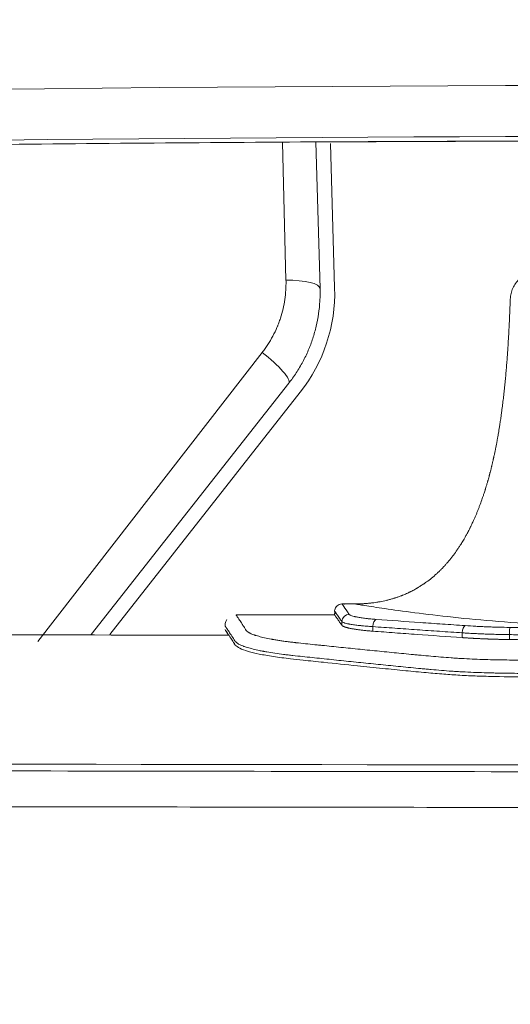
# Model space of a CAD drawing. Header units: millimetres. Extents: x 0 to 594, y 0 to 420.
# Tile 73 of 256: x 227.73 to 231.09, y 61.5 to 68.23. Entities that reach past the tile are written whole.
import ezdxf

# ---------------------------------------------------------------- set-up
doc = ezdxf.new("R2010")
doc.units = ezdxf.units.MM
doc.layers.add('1', color=7, linetype='Continuous', true_color=0xffffff)
doc.styles.add('Arial', font='txt')
doc.dimstyles.get("Standard").update_dxf_attribs({"dimtxt": 0.18, "dimasz": 0.18, "dimexe": 0.18, "dimexo": 0.0625, "dimgap": 0.09, "dimtad": 0, "dimtih": 1, "dimtoh": 1, "dimdec": 4, "dimzin": 0, "dimdsep": 46, "dimtxsty": 'Standard', "dimcen": 0.09, "dimadec": 0, "dimazin": 0, "dimtfac": 1, "dimtdec": 4, "dimtofl": 0, "dimtmove": 0, "dimatfit": 3, "dimfxl": 0, "dimtolj": 1, "dimtzin": 0, "dimarcsym": 0})

# ---------------------------------------------------------------- blocks, each defined once
blk = doc.blocks.new('_U9')
at = {"layer": '1', "color": 18, "lineweight": 18}
for p, q in [((99.1455, 154.7179), (72.65, 154.7179)), ((74.65, 154.7179), (74.65, 112.4208)), ((257.5135, 127.4368), (72.65, 127.4368))]:
    blk.add_line(p, q, dxfattribs=at)
at = {"layer": '1', "color": 18}
for points in [[(74.65, 154.7179), (75.5878, 151.2179), (73.7122, 151.2179)], [(74.65, 127.4368), (73.7122, 130.9368), (75.5878, 130.9368)]]:
    blk.add_solid(points, dxfattribs=at)
at = {"layer": '1', "color": 18, "linetype": 'Continuous', "lineweight": 13, "char_height": 3.5, "attachment_point": 7, "rotation": 90, "line_spacing_factor": 1.047437, "style": 'Arial'}
for s, insert in [('\\fArial|b0|i0;\\W1.0000;0.55', (77.6288, 101.9119)), ('\\fArial|b0|i0;\\W1.0000;FWD TIE DOWN', (77.6288, 61.914))]:
    blk.add_mtext(s, dxfattribs=dict(at, insert=insert))
blk = doc.blocks.new('_U13')
at = {"layer": '1', "color": 18, "lineweight": 18}
for p, q in [((128.4245, 177.2952), (61.3878, 177.2952)), ((63.3878, 177.2952), (63.3878, 113.3718)), ((257.5135, 127.4368), (61.3878, 127.4368))]:
    blk.add_line(p, q, dxfattribs=at)
at = {"layer": '1', "color": 18}
for points in [[(63.3878, 177.2952), (64.3256, 173.7952), (62.4499, 173.7952)], [(63.3878, 127.4368), (62.4499, 130.9368), (64.3256, 130.9368)]]:
    blk.add_solid(points, dxfattribs=at)
at = {"layer": '1', "color": 18, "linetype": 'Continuous', "lineweight": 13, "char_height": 3.5, "attachment_point": 7, "rotation": 90, "line_spacing_factor": 1.047437, "style": 'Arial'}
for s, insert in [('\\fArial|b0|i0;\\W1.0000;1.00', (66.3666, 102.8629)), ('\\fArial|b0|i0;\\W1.0000;BOW DEFLATED', (66.3666, 61.4994))]:
    blk.add_mtext(s, dxfattribs=dict(at, insert=insert))

msp = doc.modelspace()

# ---------------------------------------------------------------- linework, layer by layer
at = {"layer": '1', "color": 155, "linetype": 'Continuous', "lineweight": 13}
for p, q in [((229.5519, 66.45), (229.5284, 67.3917)), ((227.854, 63.9791), (229.3893, 65.9554)), ((229.9344, 64.116), (229.9343, 64.0904)), ((230.146, 64.0816), (230.1459, 64.0504)), ((230.7572, 64.039), (230.7571, 64.0064)), ((231.0798, 64.0269), (231.0797, 63.9933))]:
    msp.add_line(p, q, dxfattribs=at)
at = {"layer": '1', "color": 155, "linetype": 'Continuous', "lineweight": 18}
for p, q in [((229.7551, 67.3929), (229.7848, 66.3939)), ((229.8554, 67.3845), (229.8847, 66.3969)), ((229.5711, 65.7459), (228.2192, 64.0279)), ((229.6497, 65.684), (228.3462, 64.0275)), ((230.0221, 64.2369), (229.9453, 64.237)), ((229.8846, 64.1621), (229.2105, 64.1629)), ((229.8845, 64.1714), (229.8845, 64.1621)), ((229.8846, 64.172), (229.8846, 64.1618))]:
    msp.add_line(p, q, dxfattribs=at)
msp.add_arc((228.7852, 66.3643), 1.1, 321.80141, 1.69924, dxfattribs=at)
at = {"layer": '1', "color": 155, "linetype": 'Continuous', "lineweight": 13}
for centre, major_axis, ratio, start_param, end_param in [((232.8815, -432.5431), (-472.3526, -167.8015), 1, 4.318267, 4.424347), ((232.8815, -432.5431), (-471.4619, -167.485), 1, 4.323478, 4.424348), ((232.8814, -432.5428), (-471.1333, -167.3683), 1, 4.374078, 4.414207), ((229.5349, 66.3865), (-0.2499, -0.0074), 0.252634, 3.141593, 4.636743), ((229.3746, 65.9005), (-0.1965, 0.1546), 0.209928, 3.141593, 4.802117), ((229.9842, 64.1159), (-0.041, -0.0286), 0.991303, 4.105184, 5.667862), ((230.1694, 64.0816), (-0.0036, -0.0499), 0.467059, 3.290731, 4.74589), ((230.7766, 64.039), (-0.0034, -0.0499), 0.388984, 3.310858, 4.739008), ((231.0831, 64.0269), (-0.0006, -0.05), 0.06712, 3.303882, 4.713939)]:
    msp.add_ellipse(centre, major_axis=major_axis, ratio=ratio, start_param=start_param, end_param=end_param, dxfattribs=at)
at = {"layer": '1', "color": 155, "linetype": 'Continuous', "lineweight": 18}
for points, degree in [([(211.4827, 66.9465), (221.3329, 67.3742), (231.1924, 67.4017)], 2), ([(229.8551, 67.3955), (230.5236, 67.3992), (231.1922, 67.4011)], 2), ([(229.8846, 64.1621), (229.8845, 64.1621), (229.8895, 64.1549), (229.8995, 64.1405), (229.9145, 64.119), (229.9343, 64.0904)], 5), ([(229.9343, 64.0904), (229.9404, 64.0816), (229.9667, 64.0724), (230.0131, 64.0632), (230.0746, 64.0557), (230.1459, 64.0504)], 5), ([(230.7571, 64.0064), (230.8184, 64.0021), (230.8819, 63.9986), (230.947, 63.9959), (231.0132, 63.9942), (231.0797, 63.9933)], 5)]:
    msp.add_open_spline(points, degree=degree, dxfattribs=at)
for points, knots in [([(231.2864, 66.5135), (231.2736, 66.5136), (231.2608, 66.5123), (231.2357, 66.5075), (231.2234, 66.5039), (231.1996, 66.4943), (231.1882, 66.4884), (231.1668, 66.4745), (231.1567, 66.4665), (231.1383, 66.4488), (231.1299, 66.4391), (231.1152, 66.4181), (231.1088, 66.407), (231.0984, 66.3836), (231.0943, 66.3715), (231.0885, 66.3466), (231.0867, 66.3338), (231.0863, 66.3211)], [0, 0, 0, 0, 0.125, 0.125, 0.25, 0.25, 0.375, 0.375, 0.5, 0.5, 0.625, 0.625, 0.75, 0.75, 0.875, 0.875, 1, 1, 1, 1]), ([(229.7848, 66.3939), (229.7852, 66.3793), (229.7853, 66.3648), (229.785, 66.3429), (229.7847, 66.332), (229.7843, 66.3211), (229.7839, 66.3138), (229.7837, 66.3102), (229.7819, 66.2775), (229.7789, 66.2487), (229.7706, 66.1917), (229.7599, 66.1352), (229.7443, 66.0798), (229.7308, 66.0386), (229.726, 66.025), (229.7183, 66.0046), (229.7144, 65.9944), (229.7102, 65.9843), (229.7074, 65.9776), (229.706, 65.9742), (229.6931, 65.944), (229.6679, 65.8916), (229.6382, 65.8415), (229.6143, 65.8049), (229.606, 65.7929), (229.5932, 65.7751), (229.5889, 65.7691), (229.5801, 65.7574), (229.5756, 65.7516), (229.5711, 65.7459)], [0, 0, 0, 0, 0.0625, 0.0625, 0.09375, 0.109375, 0.109375, 0.125, 0.125, 0.25, 0.25, 0.375, 0.5, 0.5, 0.5625, 0.5625, 0.59375, 0.609375, 0.609375, 0.625, 0.625, 0.75, 0.875, 0.875, 0.9375, 0.9375, 0.96875, 0.96875, 1, 1, 1, 1]), ([(230.0211, 64.2369), (230.0357, 64.2369), (230.054, 64.2372), (230.0758, 64.2382), (230.0904, 64.2391), (230.1068, 64.2403), (230.1213, 64.2416), (230.1303, 64.2426), (230.1394, 64.2436), (230.1538, 64.2454), (230.1701, 64.2477), (230.1844, 64.2501), (230.2059, 64.2539), (230.2255, 64.258), (230.2432, 64.2622), (230.2503, 64.264), (230.2626, 64.2672), (230.2766, 64.2711), (230.2888, 64.2748), (230.2957, 64.2769), (230.3061, 64.2803), (230.3216, 64.2855), (230.3369, 64.2912), (230.347, 64.2952), (230.3538, 64.2979), (230.3689, 64.3042), (230.384, 64.3109), (230.3963, 64.3168), (230.3995, 64.3184), (230.4018, 64.3195), (230.4059, 64.3215), (230.4188, 64.3281), (230.4332, 64.3358), (230.4458, 64.343), (230.4497, 64.3453), (230.4536, 64.3476), (230.463, 64.3532), (230.4761, 64.3613), (230.4878, 64.3691), (230.4938, 64.3732), (230.4957, 64.3744), (230.4976, 64.3757), (230.5036, 64.3799), (230.5328, 64.4006), (230.5623, 64.4248), (230.589, 64.4494), (230.5995, 64.4593), (230.6099, 64.4695), (230.6201, 64.4799), (230.6301, 64.4904), (230.6424, 64.5037), (230.6544, 64.5173), (230.6638, 64.5284), (230.6731, 64.5396), (230.6821, 64.5509), (230.691, 64.5624), (230.7042, 64.5798), (230.7169, 64.5975), (230.7291, 64.6155), (230.7372, 64.6276), (230.7461, 64.6413), (230.7537, 64.6537), (230.7585, 64.6614), (230.7632, 64.6692), (230.7706, 64.6817), (230.7787, 64.6959), (230.7857, 64.7086), (230.7944, 64.7246), (230.8024, 64.7399), (230.809, 64.7529), (230.811, 64.757), (230.813, 64.761), (230.8194, 64.7741), (230.8269, 64.7897), (230.8344, 64.8062), (230.8404, 64.8195), (230.8477, 64.8362), (230.8548, 64.8529), (230.8603, 64.8664), (230.8657, 64.8799), (230.871, 64.8934), (230.8762, 64.9071), (230.8839, 64.9275), (230.8913, 64.9481), (230.8984, 64.9687), (230.9031, 64.9825), (230.9082, 64.9981), (230.9126, 65.012), (230.9154, 65.0207), (230.9181, 65.0294), (230.9223, 65.0433), (230.9267, 65.0581), (230.9298, 65.0686), (230.931, 65.073), (230.9323, 65.0774), (230.9363, 65.0914), (230.9404, 65.1066), (230.944, 65.1198), (230.9449, 65.1233), (230.9455, 65.1257), (230.9467, 65.1301), (230.9504, 65.1442), (230.9544, 65.1601), (230.9579, 65.1743), (230.9589, 65.1787), (230.96, 65.1831), (230.9626, 65.1938), (230.9661, 65.2089), (230.9693, 65.2231), (230.9713, 65.232), (230.9733, 65.2409), (230.9764, 65.2551), (230.9798, 65.2712), (230.9828, 65.2855), (230.9871, 65.3069), (230.9913, 65.3284), (230.9953, 65.3499), (230.998, 65.3643), (231.0005, 65.3787), (231.003, 65.393), (231.0055, 65.4074), (231.0085, 65.4254), (231.0114, 65.4434), (231.0137, 65.4579), (231.0165, 65.4759), (231.0192, 65.4939), (231.0219, 65.512), (231.0244, 65.5301), (231.0274, 65.5518), (231.0308, 65.5771), (231.0335, 65.5988), (231.0362, 65.6206), (231.0388, 65.6423), (231.0413, 65.6641), (231.0445, 65.6931), (231.0476, 65.7222), (231.0504, 65.7513), (231.0525, 65.7731), (231.0546, 65.7949), (231.0565, 65.8167), (231.0584, 65.8386), (231.0602, 65.8604), (231.062, 65.8822), (231.0642, 65.9114), (231.0663, 65.9405), (231.0684, 65.9697), (231.0698, 65.9915), (231.0712, 66.0134), (231.0726, 66.0353), (231.0739, 66.0572), (231.0753, 66.0827), (231.0765, 66.1046), (231.0775, 66.1228), (231.0784, 66.141), (231.0795, 66.1629), (231.0807, 66.1885), (231.0817, 66.2104), (231.0827, 66.2322), (231.0836, 66.2541), (231.0845, 66.276), (231.0854, 66.2983), (231.086, 66.3133), (231.0863, 66.3211)], [0, 0, 0, 0, 0.016799, 0.020998, 0.025198, 0.033598, 0.039897, 0.041997, 0.044097, 0.050396, 0.058796, 0.062995, 0.067195, 0.083994, 0.086094, 0.088193, 0.092393, 0.100793, 0.104992, 0.107092, 0.109192, 0.117591, 0.125991, 0.128091, 0.13019, 0.13439, 0.146989, 0.149351, 0.150139, 0.151189, 0.152239, 0.155389, 0.167988, 0.171137, 0.172187, 0.173237, 0.176387, 0.184786, 0.191086, 0.192661, 0.193186, 0.193711, 0.195286, 0.201585, 0.235183, 0.239382, 0.243582, 0.251981, 0.256181, 0.260381, 0.26878, 0.277179, 0.281379, 0.285579, 0.293978, 0.298178, 0.302378, 0.319176, 0.323376, 0.327576, 0.335975, 0.342275, 0.344375, 0.346474, 0.352774, 0.361173, 0.365373, 0.369573, 0.382172, 0.385321, 0.386371, 0.387421, 0.390571, 0.40317, 0.40737, 0.41157, 0.419969, 0.428368, 0.432568, 0.436768, 0.445167, 0.449367, 0.453566, 0.470365, 0.474565, 0.478765, 0.487164, 0.493463, 0.495563, 0.497663, 0.503963, 0.512362, 0.515512, 0.516562, 0.517612, 0.520761, 0.533361, 0.535723, 0.53651, 0.53756, 0.53861, 0.54176, 0.554359, 0.557509, 0.558559, 0.559609, 0.562758, 0.571158, 0.577457, 0.579557, 0.581657, 0.587956, 0.596356, 0.600556, 0.604755, 0.621554, 0.625754, 0.629953, 0.638353, 0.642552, 0.646752, 0.655152, 0.663551, 0.667751, 0.67195, 0.684549, 0.688749, 0.692949, 0.705548, 0.713947, 0.722347, 0.730746, 0.739145, 0.747545, 0.755944, 0.772743, 0.781142, 0.789542, 0.797941, 0.80634, 0.81474, 0.823139, 0.831538, 0.839938, 0.856737, 0.865136, 0.873535, 0.881935, 0.890334, 0.898733, 0.907133, 0.919732, 0.923932, 0.928131, 0.94073, 0.94913, 0.957529, 0.965929, 0.974328, 0.982727, 0.991127, 1, 1, 1, 1]), ([(229.9511, 64.2341), (229.9508, 64.2342), (229.9454, 64.2368), (229.933, 64.2378), (229.9156, 64.2345), (229.9003, 64.2249), (229.8902, 64.2116), (229.8853, 64.1981), (229.8843, 64.1863), (229.8854, 64.177), (229.8871, 64.1711), (229.8879, 64.1692), (229.888, 64.169)], [0, 0, 0, 0, 0.009352, 0.159361, 0.310766, 0.468531, 0.618468, 0.738747, 0.840224, 0.92518, 0.990931, 1, 1, 1, 1]), ([(229.148, 64.1302), (229.1439, 64.124), (229.1382, 64.1122), (229.1348, 64.097), (229.1352, 64.0892), (229.1353, 64.0873)], [0, 0, 0, 0, 0.476848, 0.877957, 1, 1, 1, 1]), ([(229.6217, 63.9716), (229.6425, 63.9692), (229.6637, 63.967), (229.7064, 63.9625), (229.7279, 63.9603), (229.7602, 63.957), (229.771, 63.9559), (229.7926, 63.9537), (229.8034, 63.9526), (229.8358, 63.9493), (229.8574, 63.9471), (229.9007, 63.9426), (229.9224, 63.9404), (229.9659, 63.936), (230.0314, 63.9293), (230.0972, 63.9227), (230.1634, 63.9161), (230.1855, 63.9139), (230.2297, 63.9095), (230.2963, 63.9029), (230.3632, 63.8964), (230.4192, 63.891), (230.4304, 63.89), (230.4529, 63.8878), (230.4641, 63.8867), (230.4979, 63.8835), (230.5205, 63.8814), (230.5659, 63.8773), (230.5888, 63.8753), (230.6348, 63.8716), (230.658, 63.8698), (230.6931, 63.8673), (230.7048, 63.8665), (230.7285, 63.8649), (230.7403, 63.8642), (230.7761, 63.8622), (230.8001, 63.8609), (230.8483, 63.8588), (230.8725, 63.8579), (230.9211, 63.8563), (230.9455, 63.8556), (230.9762, 63.855), (230.9823, 63.8549), (230.9946, 63.8547), (231.013, 63.8544), (231.056, 63.8536), (231.0929, 63.853), (231.1666, 63.8519), (231.2158, 63.8511), (231.4617, 63.8479), (231.6585, 63.8462), (231.9047, 63.8455), (231.9539, 63.8454), (232.0524, 63.8453), (232.1017, 63.8454), (232.2002, 63.8456), (232.2494, 63.8458), (232.3479, 63.8462), (232.3971, 63.8465), (232.4956, 63.8473), (232.5448, 63.8477), (232.6432, 63.8485), (232.7047, 63.8492), (232.7662, 63.8498), (232.7908, 63.8501), (232.8031, 63.8502), (232.84, 63.8507), (232.8645, 63.8509), (232.9014, 63.8515), (232.9137, 63.8517), (232.9382, 63.8521), (232.9505, 63.8523), (232.9873, 63.8531), (233.0117, 63.8537), (233.0482, 63.8548), (233.0604, 63.8552), (233.0846, 63.8561), (233.0967, 63.8565), (233.1208, 63.8576), (233.1329, 63.8581), (233.1569, 63.8593), (233.1689, 63.86), (233.2047, 63.862), (233.2283, 63.8634), (233.2753, 63.8666), (233.2986, 63.8683), (233.3449, 63.8718), (233.3679, 63.8737), (233.4136, 63.8776), (233.4363, 63.8796), (233.504, 63.8858), (233.5487, 63.8901), (233.6044, 63.8955), (233.6155, 63.8966), (233.6377, 63.8987), (233.6488, 63.8998), (233.6821, 63.903), (233.7043, 63.9052), (233.7708, 63.9116), (233.815, 63.9159), (233.8699, 63.9213), (233.8809, 63.9224), (233.9028, 63.9246), (233.9137, 63.9257), (233.9465, 63.929), (233.9682, 63.9311), (234.0334, 63.9377), (234.0767, 63.9421), (234.1307, 63.9475), (234.1469, 63.9491), (234.1632, 63.9507), (234.174, 63.9518), (234.201, 63.9544), (234.2281, 63.9571), (234.2602, 63.9603), (234.2709, 63.9614), (234.2868, 63.963), (234.2921, 63.9636), (234.3027, 63.9647), (234.308, 63.9653), (234.3341, 63.9681), (234.3546, 63.9705), (234.3842, 63.9742), (234.3939, 63.9755), (234.4081, 63.9775), (234.4128, 63.9782), (234.4221, 63.9795), (234.4267, 63.9802), (234.4402, 63.9823), (234.449, 63.9837), (234.4662, 63.9867), (234.4746, 63.9882), (234.4909, 63.9912), (234.5066, 63.9943), (234.5212, 63.9975), (234.5422, 64.0023), (234.555, 64.0056), (234.5786, 64.0123), (234.5892, 64.0156), (234.5999, 64.0195), (234.601, 64.0199), (234.6033, 64.0208), (234.6067, 64.0221), (234.6099, 64.0233), (234.6161, 64.0259), (234.6199, 64.0276), (234.6268, 64.031), (234.63, 64.0327), (234.6357, 64.0361), (234.6383, 64.0377), (234.6453, 64.0427), (234.6489, 64.046), (234.6524, 64.0501), (234.6531, 64.0509), (234.6544, 64.0525), (234.6549, 64.0533), (234.6566, 64.0557), (234.6576, 64.0573), (234.659, 64.0596), (234.6595, 64.0604), (234.6604, 64.0619), (234.6618, 64.0642), (234.6632, 64.0665), (234.6679, 64.0739), (234.6716, 64.0795), (234.682, 64.0956), (234.6882, 64.105), (234.6989, 64.1216), (234.7035, 64.1287), (234.7091, 64.1375), (234.7108, 64.1402), (234.7125, 64.1427), (234.7126, 64.1429), (234.7127, 64.1431)], [0, 0, 0, 0, 0.011089, 0.011089, 0.022179, 0.022179, 0.027724, 0.027724, 0.033268, 0.033268, 0.044358, 0.044358, 0.055447, 0.055447, 0.066537, 0.088715, 0.088715, 0.099805, 0.099805, 0.110894, 0.133073, 0.133073, 0.138618, 0.138618, 0.144163, 0.144163, 0.155252, 0.155252, 0.166341, 0.166341, 0.177431, 0.177431, 0.182976, 0.182976, 0.18852, 0.18852, 0.19961, 0.19961, 0.210699, 0.210699, 0.221789, 0.221789, 0.224561, 0.224561, 0.227333, 0.232878, 0.243967, 0.243967, 0.266146, 0.266146, 0.354862, 0.354862, 0.37704, 0.37704, 0.399219, 0.399219, 0.421398, 0.421398, 0.443577, 0.443577, 0.465756, 0.465756, 0.487935, 0.493479, 0.493479, 0.499024, 0.499024, 0.510114, 0.510114, 0.515658, 0.515658, 0.521203, 0.521203, 0.532292, 0.532292, 0.537837, 0.537837, 0.543382, 0.543382, 0.548927, 0.548927, 0.554471, 0.554471, 0.565561, 0.565561, 0.57665, 0.57665, 0.58774, 0.58774, 0.598829, 0.598829, 0.621008, 0.621008, 0.626553, 0.626553, 0.632097, 0.632097, 0.643187, 0.643187, 0.665366, 0.665366, 0.67091, 0.67091, 0.676455, 0.676455, 0.687544, 0.687544, 0.709723, 0.709723, 0.715268, 0.71804, 0.71804, 0.720813, 0.731902, 0.731902, 0.737447, 0.737447, 0.740219, 0.740219, 0.742991, 0.742991, 0.754081, 0.754081, 0.759626, 0.759626, 0.762398, 0.762398, 0.76517, 0.76517, 0.770715, 0.770715, 0.77626, 0.77626, 0.781804, 0.787349, 0.787349, 0.798439, 0.798439, 0.809528, 0.809528, 0.810914, 0.810914, 0.8123, 0.815073, 0.815073, 0.820617, 0.820617, 0.826162, 0.826162, 0.831707, 0.831707, 0.842796, 0.842796, 0.845569, 0.845569, 0.848341, 0.848341, 0.853886, 0.853886, 0.856658, 0.856658, 0.85943, 0.864975, 0.864975, 0.887154, 0.887154, 0.931512, 0.931512, 0.975869, 0.975869, 0.998048, 0.998048, 1, 1, 1, 1]), ([(229.1595, 64.0226), (226.7131, 64.0275), (221.5105, 64.0394), (216.3079, 64.0554), (213.5517, 64.0678)], [0, 0, 0, 0, 0.470221, 1, 1, 1, 1]), ([(229.2051, 63.9553), (229.2007, 63.9615), (229.1886, 63.9787), (229.171, 64.0079), (229.1433, 64.0486), (229.1349, 64.0621), (229.1348, 64.0623), (229.1348, 64.0623), (229.1348, 64.0623)], [0, 0, 0, 0, 0.089763, 0.249388, 0.498427, 0.996336, 0.996477, 1, 1, 1, 1]), ([(229.2052, 63.9559), (229.2008, 63.9621), (229.1887, 63.9793), (229.1711, 64.0086), (229.1434, 64.0492), (229.135, 64.0628), (229.1349, 64.063), (229.1349, 64.063), (229.1349, 64.063)], [0, 0, 0, 0, 0.089788, 0.249458, 0.498566, 0.996615, 0.996756, 1, 1, 1, 1]), ([(234.7958, 64.0811), (234.7958, 64.0811), (234.7958, 64.0811), (234.7957, 64.081), (234.7957, 64.0809), (234.7953, 64.0803), (234.7945, 64.0789), (234.7924, 64.0755), (234.7906, 64.0727), (234.7893, 64.0707), (234.7887, 64.0697), (234.785, 64.0639), (234.7774, 64.0521), (234.7665, 64.0353), (234.7571, 64.0209), (234.7537, 64.0157), (234.7466, 64.0048), (234.7429, 63.999), (234.738, 63.9914), (234.7366, 63.9891), (234.7351, 63.9868), (234.7342, 63.9852), (234.7337, 63.9844), (234.7322, 63.982), (234.7307, 63.9796), (234.7289, 63.9771), (234.7276, 63.9755), (234.7269, 63.9746), (234.7248, 63.9721), (234.7231, 63.9704), (234.7194, 63.9671), (234.7173, 63.9653), (234.7103, 63.9602), (234.7046, 63.9567), (234.6909, 63.9497), (234.6829, 63.9462), (234.6725, 63.9422), (234.6713, 63.9417), (234.6689, 63.9408), (234.6677, 63.9404), (234.664, 63.9391), (234.6615, 63.9382), (234.6537, 63.9355), (234.6482, 63.9338), (234.631, 63.9285), (234.6185, 63.9251), (234.5913, 63.9183), (234.5767, 63.9149), (234.557, 63.9108), (234.551, 63.9096), (234.5449, 63.9084), (234.5408, 63.9076), (234.5387, 63.9072), (234.5282, 63.9052), (234.5109, 63.9021), (234.4929, 63.8991), (234.4744, 63.8961), (234.465, 63.8947), (234.4361, 63.8905), (234.4159, 63.8879), (234.3849, 63.8841), (234.3743, 63.8829), (234.3584, 63.881), (234.353, 63.8804), (234.3423, 63.8792), (234.3369, 63.8786), (234.3098, 63.8757), (234.2879, 63.8735), (234.2548, 63.8701), (234.2437, 63.869), (234.2216, 63.8668), (234.2105, 63.8657), (234.1552, 63.8601), (234.1109, 63.8555), (234.0221, 63.8463), (233.9776, 63.8417), (233.888, 63.8326), (233.8429, 63.8281), (233.7524, 63.8192), (233.7069, 63.8147), (233.6387, 63.8079), (233.6159, 63.8056), (233.5702, 63.8011), (233.5245, 63.7967), (233.4783, 63.7923), (233.4434, 63.7892), (233.4318, 63.7882), (233.4084, 63.7861), (233.3967, 63.7851), (233.3614, 63.7822), (233.3377, 63.7803), (233.29, 63.7768), (233.266, 63.7751), (233.2298, 63.7728), (233.2116, 63.7717), (233.1933, 63.7707), (233.181, 63.77), (233.1749, 63.7697), (233.1442, 63.7681), (233.1196, 63.7669), (233.0701, 63.765), (233.0452, 63.7642), (233.0078, 63.7632), (232.9953, 63.7629), (232.9702, 63.7623), (232.9577, 63.7621), (232.8949, 63.7609), (232.8447, 63.7603), (232.7441, 63.7592), (232.6938, 63.7586), (232.5429, 63.7572), (232.4423, 63.7563), (232.2913, 63.7555), (232.2409, 63.7553), (232.1402, 63.755), (232.0898, 63.7549), (231.9388, 63.7548), (231.7374, 63.7554), (231.5362, 63.757), (231.3853, 63.7585), (231.335, 63.7591), (231.2344, 63.7605), (231.1841, 63.7612), (231.0836, 63.7628), (231.0334, 63.7636), (230.9769, 63.7646), (230.9706, 63.7648), (230.9581, 63.765), (230.9393, 63.7654), (230.9205, 63.7659), (230.8832, 63.767), (230.8584, 63.7679), (230.8089, 63.77), (230.7843, 63.7711), (230.7537, 63.7728), (230.7476, 63.7731), (230.7354, 63.7738), (230.7293, 63.7742), (230.711, 63.7753), (230.6989, 63.7761), (230.6386, 63.7802), (230.5913, 63.784), (230.5329, 63.7892), (230.5213, 63.7903), (230.498, 63.7924), (230.4633, 63.7957), (230.4287, 63.799), (230.3599, 63.8058), (230.3141, 63.8103), (230.223, 63.8194), (230.1776, 63.824), (230.0872, 63.8332), (229.9971, 63.8424), (229.9079, 63.8517), (229.819, 63.861), (229.7748, 63.8656), (229.7086, 63.8725), (229.6865, 63.8748), (229.6427, 63.8795), (229.6209, 63.8818), (229.594, 63.8848), (229.5886, 63.8854), (229.5779, 63.8867), (229.5726, 63.8873), (229.5568, 63.8892), (229.5463, 63.8904), (229.5154, 63.8943), (229.4954, 63.897), (229.4568, 63.9027), (229.4384, 63.9056), (229.4163, 63.9095), (229.4098, 63.9107), (229.4033, 63.9119), (229.3991, 63.9127), (229.3969, 63.9131), (229.3864, 63.9151), (229.3783, 63.9167), (229.3547, 63.9216), (229.3401, 63.925), (229.3127, 63.9318), (229.3001, 63.9353), (229.2827, 63.9405), (229.2772, 63.9423), (229.2693, 63.9449), (229.2668, 63.9458), (229.2618, 63.9476), (229.2594, 63.9485), (229.2477, 63.9529), (229.2396, 63.9565), (229.2295, 63.9617), (229.2264, 63.9635), (229.2209, 63.9669), (229.2159, 63.9704), (229.211, 63.9747), (229.208, 63.9776), (229.2066, 63.9791), (229.206, 63.9798), (229.2057, 63.9802), (229.2055, 63.9804), (229.2054, 63.9805), (229.2054, 63.9805), (229.2054, 63.9805), (229.2054, 63.9806)], [0, 0, 0, 0, 0.000747, 0.000747, 0.010086, 0.010086, 0.028764, 0.047441, 0.05678, 0.05678, 0.066119, 0.066119, 0.103474, 0.140829, 0.140829, 0.159507, 0.159507, 0.178185, 0.178185, 0.182854, 0.185189, 0.185189, 0.187523, 0.187523, 0.192193, 0.194527, 0.194527, 0.196862, 0.196862, 0.201532, 0.201532, 0.206201, 0.206201, 0.21554, 0.21554, 0.224879, 0.224879, 0.226046, 0.226046, 0.227213, 0.227213, 0.229548, 0.229548, 0.234217, 0.234217, 0.243556, 0.243556, 0.252895, 0.252895, 0.25523, 0.256397, 0.256397, 0.257564, 0.257564, 0.262234, 0.266903, 0.266903, 0.271573, 0.271573, 0.280911, 0.280911, 0.285581, 0.285581, 0.287916, 0.287916, 0.29025, 0.29025, 0.299589, 0.299589, 0.304258, 0.304258, 0.308928, 0.308928, 0.327606, 0.327606, 0.346283, 0.346283, 0.364961, 0.364961, 0.383638, 0.383638, 0.392977, 0.392977, 0.402316, 0.411655, 0.411655, 0.416324, 0.416324, 0.420994, 0.420994, 0.430332, 0.430332, 0.439671, 0.439671, 0.444341, 0.446675, 0.446675, 0.44901, 0.44901, 0.458349, 0.458349, 0.467688, 0.467688, 0.472357, 0.472357, 0.477027, 0.477027, 0.495704, 0.495704, 0.514382, 0.514382, 0.551737, 0.551737, 0.570415, 0.570415, 0.589092, 0.589092, 0.626448, 0.663803, 0.663803, 0.68248, 0.68248, 0.701158, 0.701158, 0.719836, 0.719836, 0.72217, 0.72217, 0.724505, 0.729174, 0.729174, 0.738513, 0.738513, 0.747852, 0.747852, 0.750187, 0.750187, 0.752521, 0.752521, 0.757191, 0.757191, 0.775869, 0.775869, 0.780538, 0.780538, 0.785207, 0.794546, 0.794546, 0.813224, 0.813224, 0.831901, 0.831901, 0.850579, 0.869257, 0.869257, 0.887934, 0.887934, 0.897273, 0.897273, 0.906612, 0.906612, 0.908947, 0.908947, 0.911281, 0.911281, 0.915951, 0.915951, 0.92529, 0.92529, 0.934628, 0.934628, 0.936963, 0.93813, 0.93813, 0.939298, 0.939298, 0.943967, 0.943967, 0.953306, 0.953306, 0.962645, 0.962645, 0.967314, 0.967314, 0.969649, 0.969649, 0.971984, 0.971984, 0.981322, 0.981322, 0.985992, 0.985992, 0.990661, 0.995331, 0.997665, 0.998833, 0.999416, 0.999708, 0.999854, 0.999927, 0.999927, 1, 1, 1, 1]), ([(230.1459, 64.0504), (230.1958, 64.0468), (230.2459, 64.0431), (230.3468, 64.0357), (230.3974, 64.032), (230.5503, 64.021), (230.6532, 64.0136), (230.7571, 64.0064)], [0, 0, 0, 0, 0.25, 0.25, 0.5, 0.5, 1, 1, 1, 1]), ([(229.5826, 63.8617), (229.5423, 63.8667), (229.464, 63.8764), (229.3666, 63.8939), (229.2876, 63.913), (229.23, 63.9344), (229.2137, 63.9485), (229.2052, 63.9559)], [0, 0, 0, 0, 0.199559, 0.388244, 0.571799, 0.776711, 1, 1, 1, 1]), ([(231.0797, 63.9933), (231.2272, 63.9915), (231.3748, 63.99), (231.6703, 63.988), (231.8181, 63.9874), (232.1138, 63.987), (232.2615, 63.9873), (232.5569, 63.9886), (232.7044, 63.9897), (232.8519, 63.9912)], [0, 0, 0, 0, 0.25, 0.25, 0.5, 0.5, 0.75, 0.75, 1, 1, 1, 1]), ([(250.1878, 63.0611), (247.7162, 63.0648), (242.7732, 63.0721), (235.3586, 63.0834), (227.944, 63.0943), (220.9413, 63.1061), (214.3506, 63.1263), (208.1718, 63.1585), (201.9932, 63.2096), (197.2859, 63.2672), (194.0497, 63.3168), (192.2846, 63.3463), (190.5195, 63.3784), (188.7544, 63.4131), (186.9893, 63.4505), (185.2244, 63.4903), (183.4596, 63.5328), (181.6948, 63.5779), (179.9301, 63.6255), (178.1655, 63.6757), (176.4009, 63.7285), (174.6364, 63.7839), (172.8719, 63.8417), (171.6957, 63.8823), (171.1076, 63.9027)], [0, 0, 0, 0, 0.09375, 0.1875, 0.28125, 0.375, 0.453125, 0.53125, 0.609375, 0.6875, 0.709821, 0.732142, 0.754464, 0.776787, 0.799109, 0.82143, 0.843751, 0.866072, 0.888393, 0.910714, 0.933035, 0.955356, 0.977678, 1, 1, 1, 1]), ([(250.1878, 63.1074), (243.5971, 63.1172), (237.0063, 63.1271), (223.8249, 63.147), (217.2341, 63.1559), (207.3483, 63.2111), (204.0531, 63.2366), (197.463, 63.3095), (194.1681, 63.3571), (184.2838, 63.5413), (177.6958, 63.7185), (171.1092, 63.9488)], [0, 0, 0, 0, 0.25, 0.25, 0.5, 0.5, 0.625, 0.625, 0.75, 0.75, 1, 1, 1, 1]), ([(252.2514, 62.8143), (248.9631, 62.8191), (245.6749, 62.8238), (240.4681, 62.8314), (238.5496, 62.8342), (234.7127, 62.8398), (232.7942, 62.8427), (230.3961, 62.8462), (229.9165, 62.8469), (228.9573, 62.8483), (227.5184, 62.8504), (226.0795, 62.8526), (223.2018, 62.8575), (221.2834, 62.8613), (217.4464, 62.8715), (215.5279, 62.8779), (211.691, 62.8946), (209.7726, 62.9051), (205.9358, 62.9315), (204.0174, 62.9475), (201.1399, 62.9768), (200.1807, 62.9875), (198.2624, 63.0108), (197.3032, 63.0234), (195.385, 63.0507), (194.4258, 63.0655), (192.9872, 63.0893), (192.5076, 63.0975), (191.5485, 63.1145), (191.069, 63.1233), (188.6713, 63.1687), (186.7533, 63.2096), (182.9175, 63.3002), (180.9997, 63.35), (177.1644, 63.4582), (175.2468, 63.5166), (172.3707, 63.6106), (171.412, 63.643), (169.4947, 63.7098), (168.5361, 63.7442), (167.148, 63.7955), (166.7186, 63.8116), (166.2891, 63.8279)], [0, 0, 0, 0, 0.114741, 0.114741, 0.181684, 0.181684, 0.248628, 0.248628, 0.265364, 0.265364, 0.282099, 0.315571, 0.315571, 0.382514, 0.382514, 0.449458, 0.449458, 0.516401, 0.516401, 0.583344, 0.583344, 0.616816, 0.616816, 0.650288, 0.650288, 0.68376, 0.68376, 0.700495, 0.700495, 0.717231, 0.717231, 0.784175, 0.784175, 0.851118, 0.851118, 0.918061, 0.918061, 0.951533, 0.951533, 0.985005, 0.985005, 1, 1, 1, 1]), ([(166.2891, 63.8279), (166.7186, 63.8116), (167.148, 63.7955), (168.5361, 63.7442), (169.4947, 63.7098), (171.412, 63.643), (172.3707, 63.6106), (175.2468, 63.5166), (177.1644, 63.4582), (180.9997, 63.35), (182.9175, 63.3002), (186.7533, 63.2096), (188.6713, 63.1687), (191.069, 63.1233), (191.5485, 63.1145), (192.5076, 63.0975), (192.9872, 63.0893), (194.4258, 63.0655), (195.385, 63.0507), (197.3032, 63.0234), (198.2624, 63.0108), (200.1807, 62.9875), (201.1399, 62.9768), (204.0174, 62.9475), (205.9358, 62.9315), (209.7726, 62.9051), (211.691, 62.8946), (215.5279, 62.8779), (217.4464, 62.8715), (221.2834, 62.8613), (223.2018, 62.8575), (226.0795, 62.8526), (227.5184, 62.8504), (228.9573, 62.8483), (229.9165, 62.8469), (230.3961, 62.8462), (232.7942, 62.8427), (234.7127, 62.8398), (238.5496, 62.8342), (240.4681, 62.8314), (245.6749, 62.8238), (248.9631, 62.8191), (252.2514, 62.8143)], [0, 0, 0, 0, 0.014995, 0.014995, 0.048467, 0.048467, 0.081939, 0.081939, 0.148882, 0.148882, 0.215825, 0.215825, 0.282769, 0.282769, 0.299505, 0.299505, 0.31624, 0.31624, 0.349712, 0.349712, 0.383184, 0.383184, 0.416656, 0.416656, 0.483599, 0.483599, 0.550542, 0.550542, 0.617486, 0.617486, 0.684429, 0.684429, 0.717901, 0.734636, 0.734636, 0.751372, 0.751372, 0.818316, 0.818316, 0.885259, 0.885259, 1, 1, 1, 1]), ([(230.5118, 63.7669), (230.4647, 63.7714), (230.3643, 63.7808), (230.2072, 63.7966), (230.0196, 63.8157), (229.8386, 63.8346), (229.686, 63.8504), (229.6113, 63.8586), (229.5826, 63.8617)], [0, 0, 0, 0, 0.147808, 0.314504, 0.500185, 0.750042, 0.903805, 1, 1, 1, 1]), ([(230.9823, 63.7404), (230.9414, 63.7414), (230.8606, 63.7433), (230.7436, 63.7489), (230.6272, 63.7567), (230.5518, 63.7634), (230.5118, 63.7669)], [0, 0, 0, 0, 0.252886, 0.500367, 0.735341, 1, 1, 1, 1]), ([(232.9492, 63.7378), (232.9089, 63.7372), (232.8139, 63.7356), (232.65, 63.734), (232.3626, 63.7315), (231.967, 63.7301), (231.4748, 63.7327), (231.1473, 63.7378), (230.9823, 63.7404)], [0, 0, 0, 0, 0.061686, 0.145059, 0.250137, 0.500014, 0.747963, 1, 1, 1, 1])]:
    msp.add_open_spline(points, degree=3, knots=knots, dxfattribs=at)
at = {"layer": '1', "color": 155, "linetype": 'Continuous', "lineweight": 13}
for points, knots in [([(229.3893, 65.9554), (229.3928, 65.9598), (229.3962, 65.9643), (229.4028, 65.9733), (229.4061, 65.9778), (229.4158, 65.9915), (229.4221, 66.0007), (229.4402, 66.0288), (229.4627, 66.0671), (229.4818, 66.1072), (229.4915, 66.1302), (229.4926, 66.1328), (229.4947, 66.1379), (229.4979, 66.1457), (229.5049, 66.1638), (229.5103, 66.1794), (229.5206, 66.2108), (229.5324, 66.253), (229.5407, 66.2961), (229.5471, 66.3395), (229.5493, 66.3614), (229.551, 66.389), (229.5513, 66.3946), (229.5517, 66.4057), (229.5522, 66.4223), (229.5522, 66.4389), (229.5519, 66.45)], [0, 0, 0, 0, 0.03125, 0.03125, 0.0625, 0.0625, 0.125, 0.125, 0.25, 0.375, 0.375, 0.390625, 0.390625, 0.40625, 0.4375, 0.5, 0.5, 0.625, 0.75, 0.75, 0.875, 0.875, 0.90625, 0.90625, 0.9375, 1, 1, 1, 1]), ([(229.9347, 64.237), (229.9347, 64.237), (229.9347, 64.237), (229.9358, 64.2354), (229.9389, 64.2308), (229.9409, 64.228), (229.9434, 64.2244), (229.9452, 64.2218), (229.9462, 64.2204), (229.9555, 64.207), (229.9679, 64.1892), (229.9843, 64.1656)], [0, 0, 0, 0, 0.007478, 0.255608, 0.255608, 0.379674, 0.441706, 0.441706, 0.503739, 0.503739, 1, 1, 1, 1]), ([(231.9632, 64.0772), (231.8996, 64.0776), (231.7723, 64.0783), (231.5831, 64.0833), (231.3978, 64.0908), (231.1583, 64.1042), (230.877, 64.1264), (230.5812, 64.1575), (230.3379, 64.1885), (230.1581, 64.2149), (230.0458, 64.2325), (230.0212, 64.2368), (230.0211, 64.2369), (230.0211, 64.2369)], [0, 0, 0, 0, 0.062494, 0.125105, 0.187825, 0.250214, 0.375172, 0.500128, 0.625303, 0.750066, 0.875178, 0.999996, 1, 1, 1, 1]), ([(229.2101, 64.1629), (229.2101, 64.1629), (229.2101, 64.1629), (229.2102, 64.1626), (229.2106, 64.1621), (229.2116, 64.1605), (229.2123, 64.1593), (229.2141, 64.1565), (229.2153, 64.1548), (229.2192, 64.1487), (229.2226, 64.1434), (229.229, 64.1337), (229.2313, 64.1301), (229.2364, 64.1224), (229.2391, 64.1183), (229.2449, 64.1094), (229.248, 64.1046), (229.253, 64.097), (229.2547, 64.0944), (229.2574, 64.0904), (229.2583, 64.0891), (229.2601, 64.0863), (229.261, 64.0849), (229.2629, 64.0821), (229.2638, 64.0806), (229.2657, 64.0777), (229.2666, 64.0763), (229.2692, 64.0718), (229.2709, 64.0688), (229.2748, 64.0625), (229.2771, 64.0593), (229.2827, 64.0528), (229.2861, 64.0494), (229.2928, 64.0444), (229.2953, 64.0427), (229.2995, 64.0401), (229.301, 64.0393), (229.3041, 64.0376), (229.3058, 64.0367), (229.3145, 64.0325), (229.3228, 64.029), (229.3337, 64.0251), (229.335, 64.0247), (229.3375, 64.0238), (229.3413, 64.0226), (229.3453, 64.0213), (229.3534, 64.0187), (229.3592, 64.017), (229.3772, 64.012), (229.3903, 64.0087), (229.4187, 64.0022), (229.4341, 63.999), (229.4526, 63.9955), (229.4547, 63.9951), (229.4589, 63.9944), (229.4652, 63.9932), (229.4803, 63.9906), (229.4937, 63.9884), (229.5074, 63.9863), (229.512, 63.9856), (229.5214, 63.9842), (229.5261, 63.9835), (229.5405, 63.9815), (229.5503, 63.9802), (229.5702, 63.9776), (229.5803, 63.9764), (229.5957, 63.9746), (229.6034, 63.9737), (229.6125, 63.9726), (229.6171, 63.9721), (229.6194, 63.9718), (229.6206, 63.9717), (229.621, 63.9716), (229.6214, 63.9716), (229.6215, 63.9716), (229.6217, 63.9716)], [0, 0, 0, 0, 0.021016, 0.021016, 0.086281, 0.086281, 0.151547, 0.151547, 0.216812, 0.216812, 0.347344, 0.347344, 0.412609, 0.412609, 0.477875, 0.477875, 0.543141, 0.543141, 0.575773, 0.575773, 0.59209, 0.59209, 0.608406, 0.608406, 0.624723, 0.624723, 0.641039, 0.641039, 0.673672, 0.673672, 0.706305, 0.706305, 0.738937, 0.738937, 0.755254, 0.755254, 0.763412, 0.763412, 0.77157, 0.77157, 0.804203, 0.804203, 0.808282, 0.808282, 0.812361, 0.82052, 0.82052, 0.836836, 0.836836, 0.869469, 0.869469, 0.902102, 0.902102, 0.906181, 0.906181, 0.91026, 0.918418, 0.934734, 0.934734, 0.942893, 0.942893, 0.951051, 0.951051, 0.967367, 0.967367, 0.983684, 0.983684, 0.991842, 0.995921, 0.99796, 0.99898, 0.99949, 0.999745, 0.999745, 1, 1, 1, 1]), ([(229.9344, 64.116), (229.9341, 64.1163), (229.9339, 64.1167), (229.9333, 64.1174), (229.9326, 64.1185), (229.9308, 64.121), (229.9274, 64.1259), (229.9208, 64.1352), (229.9158, 64.1424), (229.9065, 64.1557), (229.9013, 64.1631), (229.8961, 64.1705), (229.8952, 64.1719), (229.8933, 64.1745), (229.8908, 64.1781), (229.8889, 64.1809), (229.8857, 64.1854), (229.8847, 64.187), (229.8846, 64.1871)], [0, 0, 0, 0, 0.007819, 0.007819, 0.015637, 0.031274, 0.062549, 0.125098, 0.250195, 0.250195, 0.500391, 0.500391, 0.56294, 0.56294, 0.625489, 0.750586, 0.750586, 1, 1, 1, 1]), ([(229.9843, 64.1656), (229.9848, 64.1648), (229.9856, 64.164), (229.9872, 64.1628), (229.9877, 64.1624), (229.989, 64.1616), (229.9897, 64.1612), (229.9934, 64.1591), (229.9972, 64.1575), (230.0066, 64.1543), (230.0122, 64.1527), (230.0202, 64.1507), (230.0219, 64.1503), (230.0245, 64.1497), (230.0253, 64.1495), (230.0271, 64.1491), (230.0316, 64.1481), (230.0364, 64.1472), (230.0484, 64.1449), (230.0571, 64.1434), (230.0761, 64.1406), (230.0862, 64.1392), (230.0999, 64.1376), (230.1027, 64.1373), (230.1083, 64.1366), (230.1168, 64.1357), (230.1256, 64.1348), (230.1437, 64.1331), (230.1563, 64.1321), (230.1694, 64.1311)], [0, 0, 0, 0, 0.0625, 0.0625, 0.09375, 0.09375, 0.125, 0.125, 0.25, 0.25, 0.375, 0.375, 0.40625, 0.40625, 0.421875, 0.421875, 0.4375, 0.5, 0.5, 0.625, 0.625, 0.75, 0.75, 0.78125, 0.78125, 0.8125, 0.875, 0.875, 1, 1, 1, 1]), ([(229.2054, 63.9806), (229.2024, 63.9839), (229.2001, 63.9872), (229.1961, 63.9936), (229.1943, 63.9968), (229.1916, 64.0013), (229.1907, 64.0029), (229.1888, 64.0058), (229.1878, 64.0073), (229.1849, 64.0116), (229.1831, 64.0145), (229.174, 64.0282), (229.1677, 64.0378), (229.1566, 64.0547), (229.1519, 64.0618), (229.1462, 64.0707), (229.1445, 64.0733), (229.1415, 64.0779), (229.1402, 64.0799), (229.137, 64.0848), (229.1356, 64.0869), (229.135, 64.0878), (229.135, 64.088), (229.135, 64.088), (229.135, 64.088), (229.135, 64.088)], [0, 0, 0, 0, 0.047313, 0.047313, 0.094625, 0.094625, 0.118282, 0.118282, 0.141938, 0.141938, 0.189251, 0.189251, 0.378501, 0.378501, 0.567752, 0.567752, 0.662377, 0.662377, 0.757002, 0.757002, 0.946253, 0.946253, 0.993565, 0.993565, 1, 1, 1, 1]), ([(230.146, 64.0816), (230.1457, 64.0816), (230.1455, 64.0816), (230.145, 64.0816), (230.1443, 64.0817), (230.1427, 64.0818), (230.1394, 64.082), (230.133, 64.0824), (230.1203, 64.0833), (230.1027, 64.0846), (230.0893, 64.0858), (230.0794, 64.0867), (230.0762, 64.087), (230.0698, 64.0877), (230.0666, 64.088), (230.051, 64.0896), (230.0394, 64.091), (230.0178, 64.0938), (230.0078, 64.0953), (229.994, 64.0975), (229.9897, 64.0983), (229.9844, 64.0993), (229.9834, 64.0995), (229.9814, 64.0999), (229.9804, 64.1001), (229.9774, 64.1007), (229.9755, 64.1011), (229.9663, 64.103), (229.9599, 64.1046), (229.9492, 64.1079), (229.9448, 64.1095), (229.9406, 64.1115), (229.9398, 64.1119), (229.9383, 64.1127), (229.9377, 64.1131), (229.9365, 64.1139), (229.9357, 64.1146), (229.935, 64.1153), (229.9347, 64.1156), (229.9345, 64.1158), (229.9344, 64.1159), (229.9344, 64.1159), (229.9344, 64.1159), (229.9344, 64.116)], [0, 0, 0, 0, 0.001953, 0.001953, 0.003906, 0.007813, 0.015625, 0.03125, 0.0625, 0.125, 0.1875, 0.1875, 0.21875, 0.21875, 0.25, 0.25, 0.375, 0.375, 0.5, 0.5, 0.5625, 0.5625, 0.578125, 0.578125, 0.59375, 0.59375, 0.625, 0.625, 0.75, 0.75, 0.875, 0.875, 0.90625, 0.90625, 0.9375, 0.9375, 0.96875, 0.984375, 0.992187, 0.996094, 0.998047, 0.998047, 1, 1, 1, 1]), ([(230.1694, 64.1311), (230.2685, 64.124), (230.3686, 64.1169), (230.5205, 64.1061), (230.5714, 64.1026), (230.6737, 64.0955), (230.7251, 64.0919), (230.7767, 64.0884)], [0, 0, 0, 0, 0.5, 0.5, 0.75, 0.75, 1, 1, 1, 1]), ([(230.7767, 64.0884), (230.801, 64.0868), (230.8256, 64.0853), (230.8631, 64.0832), (230.8757, 64.0826), (230.8948, 64.0817), (230.9011, 64.0814), (230.9139, 64.0809), (230.9203, 64.0806), (230.9396, 64.0798), (230.9525, 64.0794), (230.9719, 64.0787), (230.9784, 64.0785), (230.9914, 64.0781), (230.9979, 64.078), (231.0306, 64.0771), (231.0568, 64.0766), (231.0832, 64.0763)], [0, 0, 0, 0, 0.25, 0.25, 0.375, 0.375, 0.4375, 0.4375, 0.5, 0.5, 0.625, 0.625, 0.6875, 0.6875, 0.75, 0.75, 1, 1, 1, 1]), ([(230.7572, 64.039), (230.7312, 64.0408), (230.7053, 64.0425), (230.6535, 64.046), (230.6278, 64.0478), (230.5506, 64.0531), (230.4993, 64.0567), (230.3974, 64.0638), (230.3468, 64.0674), (230.2712, 64.0727), (230.246, 64.0745), (230.1959, 64.078), (230.1709, 64.0798), (230.146, 64.0816)], [0, 0, 0, 0, 0.125, 0.125, 0.25, 0.25, 0.5, 0.5, 0.75, 0.75, 0.875, 0.875, 1, 1, 1, 1]), ([(231.0798, 64.0269), (231.078, 64.0269), (231.0763, 64.0269), (231.0728, 64.027), (231.0676, 64.0271), (231.0555, 64.0272), (231.0313, 64.0276), (231.0106, 64.0281), (230.99, 64.0286), (230.9832, 64.0288), (230.9695, 64.0291), (230.949, 64.0298), (230.9286, 64.0305), (230.9084, 64.0312), (230.9016, 64.0315), (230.8882, 64.032), (230.8681, 64.0329), (230.8349, 64.0345), (230.8088, 64.0359), (230.7893, 64.037), (230.7796, 64.0376), (230.7684, 64.0383), (230.7636, 64.0386), (230.7604, 64.0388), (230.7588, 64.0389), (230.7572, 64.039)], [0, 0, 0, 0, 0.015625, 0.015625, 0.03125, 0.0625, 0.125, 0.25, 0.25, 0.3125, 0.3125, 0.375, 0.5, 0.5, 0.5625, 0.5625, 0.625, 0.75, 0.875, 0.875, 0.9375, 0.96875, 0.984375, 0.984375, 1, 1, 1, 1]), ([(232.852, 64.0247), (232.8335, 64.0246), (232.8151, 64.0244), (232.7782, 64.0241), (232.7229, 64.0236), (232.5937, 64.0226), (232.483, 64.0219), (232.2614, 64.021), (232.1136, 64.0207), (231.8918, 64.021), (231.8179, 64.0212), (231.6702, 64.0218), (231.5225, 64.0226), (231.3379, 64.0241), (231.2088, 64.0254), (231.1535, 64.026), (231.1166, 64.0265), (231.0982, 64.0267), (231.0798, 64.0269)], [0, 0, 0, 0, 0.03125, 0.03125, 0.0625, 0.125, 0.25, 0.25, 0.5, 0.5, 0.625, 0.625, 0.75, 0.875, 0.9375, 0.96875, 0.96875, 1, 1, 1, 1]), ([(231.0832, 64.0763), (231.2301, 64.0745), (231.3771, 64.0731), (231.5978, 64.0716), (231.6713, 64.0712), (231.8185, 64.0706), (231.8922, 64.0704), (232.1131, 64.0701), (232.2603, 64.0703), (232.5547, 64.0716), (232.7017, 64.0727), (232.8486, 64.0741)], [0, 0, 0, 0, 0.25, 0.25, 0.375, 0.375, 0.5, 0.5, 0.75, 0.75, 1, 1, 1, 1])]:
    msp.add_open_spline(points, degree=3, knots=knots, dxfattribs=at)

# ---------------------------------------------------------------- dimensions: what is measured, and where the dimension line sits
at = {"layer": '1', "color": 18, "linetype": 'Continuous', "lineweight": 13}
for base, p1, p2, text, picture, middle in [((63.3878, 177.2952), (257.5135, 127.4368), (128.4245, 177.2952), '\\fArial|b0|i0;\\C18;{\\H1.00x;\\fArial|b0|i0;BOW DEFLATED\\fArial|b0|i0;}\\C18; <> ', '_U13', (63.3878, 86.6069)), ((74.65, 127.4368), (103.1455, 154.7179), (257.5135, 127.4368), '\\fArial|b0|i0;\\C18;{\\H1.00x;\\fArial|b0|i0;FWD TIE DOWN\\fArial|b0|i0;}\\C18; <> ', '_U9', (74.65, 86.3387))]:
    dim = msp.add_linear_dim(base=base, p1=p1, p2=p2, angle=90, text=text, dimstyle='Standard', override={"dimtxt": 3.5, "dimasz": 3.5, "dimexe": 2, "dimexo": 0, "dimgap": 1.5, "dimtih": 0, "dimtoh": 0, "dimdec": 2, "dimlfac": 0.02, "dimdsep": 46, "dimlunit": 2, "dimtxsty": 'Arial', "dimsah": 1, "dimse1": 0, "dimse2": 0, "dimsd1": 0, "dimsd2": 0, "dimclrd": 18, "dimclre": 18, "dimclrt": 18, "dimtol": 0, "dimtm": -0.1, "dimtfac": 1, "dimtdec": 2, "dimtofl": 1, "dimtmove": 0, "dimlwd": 18, "dimlwe": 18}, dxfattribs=at)
    dim.commit()
    dim.dimension.update_dxf_attribs({"geometry": picture, "text_midpoint": middle, "dimtype": 160})

doc.saveas('drawing.dxf')
